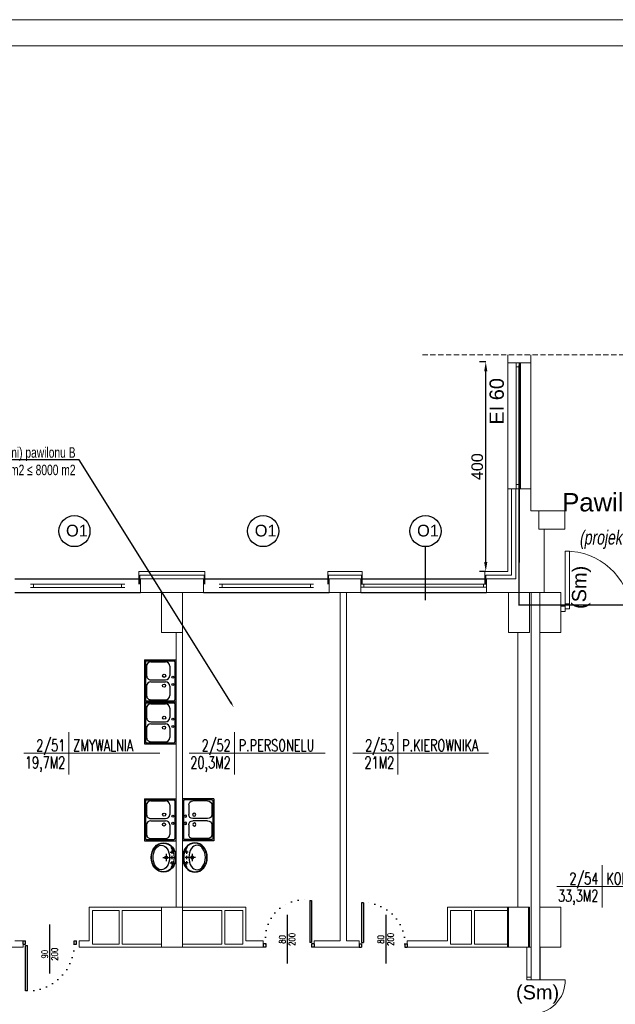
# Model space of a CAD drawing. Header units: millimetres. Extents: x 126553 to 403692, y -95821 to 38049.
# Tile 256 of 256: x 251499 to 252635, y 13247 to 15124. Entities that reach past the tile are written whole.
import ezdxf
from ezdxf import colors
from ezdxf.entities.mleader import LeaderData, LeaderLine
from ezdxf.enums import TextEntityAlignment as Align
from ezdxf.math import Vec2, Vec3

# ---------------------------------------------------------------- set-up
doc = ezdxf.new("R2010")
doc.units = ezdxf.units.MM
for name, pattern in [('ACAD_ISO02W100', [15, 12, -3]), ('DASHED', [15, 10, -5]), ('DOTX2', [12.7, 0, -12.7])]:
    doc.linetypes.add(name, pattern=pattern)
for name, color, linetype in [('1  opis', 9, 'Continuous'), ('WENTYLE_WADLIWE', 1, 'Continuous'), ('WIDOK', 7, 'Continuous')]:
    doc.layers.add(name, color=color, linetype=linetype)
for name, color, linetype, lineweight in [('_(03 CIENKA DASHED)', 7, 'DASHED', 13), ('_(06 GRUBA)', 7, 'Continuous', 40), ('CIENKIE', 7, 'Continuous', 18), ('ekspertyza', 7, 'Continuous', 30), ('ocieplenie', 253, 'BATTING', 18), ('OKNA', 7, 'Continuous', 13), ('opisy', 7, 'Continuous', 18), ('ramki', 250, 'Continuous', 13), ('technologia', 7, 'Continuous', 5), ('WAW_P-POŻ', 10, 'Continuous', 9), ('WAW_ŚLUSARKA ALUMINIOWA OPIS PB', 7, 'Continuous', 9), ('WYMIAR', 7, 'Continuous', 18), ('ŚCIANY GRUBE', 7, 'Continuous', 20)]:
    doc.layers.add(name, color=color, linetype=linetype, lineweight=lineweight)
doc.styles.add('11_RJ', font='arial.ttf')
doc.styles.add('Arial', font='arial.ttf')
doc.styles.add('OPIS', font='romans.shx', dxfattribs={"width": 0.8})
doc.styles.add('ROMANS', font='romans.shx', dxfattribs={"width": 0.7})
doc.styles.add('STYLE1', font='txt', dxfattribs={"width": 0.8})
doc.linetypes.add('BATTING', pattern='A,0.0001,-0.1,[134,LTYPESHP.SHX,S=0.1,R=0,X=-0.1,Y=0],-0.2,[134,LTYPESHP.SHX,S=0.1,R=180,X=0.1,Y=0],-0.1', length=0.4001)
doc.dimstyles.new('100 moje', dxfattribs={"dimtxt": 22, "dimasz": 12, "dimexe": 12, "dimexo": 20, "dimgap": 3, "dimtad": 1, "dimdec": 1, "dimrnd": 0.5, "dimtxsty": 'Standard', "dimblk1": 'ARCHTICK', "dimblk2": 'ARCHTICK', "dimsah": 1, "dimcen": 0.1, "dimdle": 10, "dimclrd": 256, "dimclre": 256, "dimclrt": 256, "dimadec": 0, "dimazin": 0, "dimtfac": 1, "dimtdec": 1, "dimtofl": 0, "dimtmove": 1, "dimatfit": 3, "dimfxl": 12, "dimfxlon": 1, "dimtolj": 1, "dimtzin": 0, "dimarcsym": 0})

# ---------------------------------------------------------------- blocks, each defined once
blk = doc.blocks.new('OKNO')
at = {"layer": 'OKNA'}
for p, q in [((30, 15.9), (210, 15.9)), ((30, 9.9), (210, 9.9)), ((36, 9.9), (36, 15.9)), ((204, 9.9), (204, 15.9))]:
    blk.add_line(p, q, dxfattribs=at)
blk = doc.blocks.new('METKA')
for p, q in [((0, 26.9), (0, -26.9)), ((-57.4, 0), (115.4, 0))]:
    blk.add_line(p, q)
at = {"layer": 'opisy', "style": 'STYLE1', "width": 0.8, "flags": 4}
for tag, p in [('NUMER', (-6.1, 4.5)), ('POWIERZCHNIA', (-6, -24.6))]:
    blk.add_attdef(tag, text='', height=17, dxfattribs=at).set_placement(p, align=Align.RIGHT)
for tag, p in [('NAZWA', (5.3, 4.6)), ('POSADZKA', (5.6, -24.7))]:
    blk.add_attdef(tag, p, '', height=17, dxfattribs=at)
blk = doc.blocks.new('umblcd')
for p, q in [((-13.1, -8), (-6.9, -8)), ((-10, -11.2), (-10, -4.9)), ((-3.1, -8), (3.1, -8)), ((0, -11.2), (0, -4.9)), ((0, -25), (0, -12.3)), ((6.9, -8), (13.1, -8)), ((10, -11.2), (10, -4.9)), ((-6.8, -18.8), (6.9, -18.8))]:
    blk.add_line(p, q)
for centre, radius in [((-10, -8), 1), ((0, -18.8), 2.75), ((0, -18.8), 2.12), ((0, -8), 1), ((10, -8), 1)]:
    blk.add_circle(centre, radius)
for centre, major_axis, ratio in [((0, -23.7), (28, 0), 0.84777), ((0, -28), (23.5, 0), 0.670213)]:
    blk.add_ellipse(centre, major_axis=major_axis, ratio=ratio)
blk.add_ellipse((0, -23.7), major_axis=(27.3, 0), ratio=0.755375, start_param=7.077945, end_param=8.630335)
blk.add_open_spline([(27.3, -23.7), (27.3, -23), (27.3, -22.2), (27, -20.1), (26.8, -18.9), (26, -16.4), (25.4, -15.2), (24.2, -12.9), (23.4, -11.7), (21.7, -9.6), (20.7, -8.6), (18.6, -6.8), (17.5, -5.9), (15, -4.4), (13.7, -3.7), (11, -2.6), (9.6, -2.1), (6.7, -1.3), (5.2, -1), (2.1, -0.7), (0.6, -0.6), (-2.4, -0.7), (-4, -0.9), (-7, -1.4), (-8.4, -1.7), (-11.3, -2.7), (-12.7, -3.2), (-15.3, -4.5), (-16.5, -5.3), (-18.8, -7), (-19.9, -7.9), (-21.9, -9.8), (-22.8, -10.9), (-24.3, -13.1), (-25, -14.3), (-26.1, -16.6), (-26.5, -17.9), (-27.1, -20.4), (-27.3, -21.7), (-27.4, -24.2), (-27.3, -25.5), (-26.9, -28), (-26.6, -29.3), (-25.7, -31.7), (-25.1, -32.9), (-23.8, -35.2), (-23, -36.3), (-21.2, -38.4), (-20.2, -39.4), (-18, -41.2), (-16.8, -42), (-14.3, -43.4), (-13, -44.1), (-10.2, -45.2), (-8.8, -45.6), (-5.9, -46.3), (-4.3, -46.6), (-1.3, -46.8), (0.2, -46.9), (3.3, -46.7), (4.8, -46.5), (7.8, -45.9), (9.2, -45.5), (12, -44.5), (13.4, -43.9), (16, -42.5), (17.2, -41.7), (19.4, -40), (20.5, -39.1), (22.4, -37.1), (23.2, -36), (24.7, -33.7), (25.3, -32.6), (26.3, -30.2), (26.7, -28.9), (27.2, -26.4), (27.3, -25.1), (27.3, -23.8), (27.3, -23.8), (27.3, -23.7)], degree=3, knots=[0, 0, 0, 0, 0.102087, 0.102087, 0.269017, 0.269017, 0.435947, 0.435947, 0.602878, 0.602878, 0.769808, 0.769808, 0.936738, 0.936738, 1.103669, 1.103669, 1.270599, 1.270599, 1.437529, 1.437529, 1.60446, 1.60446, 1.77139, 1.77139, 1.93832, 1.93832, 2.105251, 2.105251, 2.272181, 2.272181, 2.439112, 2.439112, 2.606042, 2.606042, 2.772972, 2.772972, 2.939903, 2.939903, 3.106833, 3.106833, 3.273763, 3.273763, 3.440694, 3.440694, 3.607624, 3.607624, 3.774554, 3.774554, 3.941485, 3.941485, 4.108415, 4.108415, 4.275345, 4.275345, 4.442276, 4.442276, 4.609206, 4.609206, 4.776136, 4.776136, 4.943067, 4.943067, 5.109997, 5.109997, 5.276927, 5.276927, 5.443858, 5.443858, 5.610788, 5.610788, 5.777718, 5.777718, 5.944649, 5.944649, 6.111579, 6.111579, 6.27851, 6.27851, 6.283185, 6.283185, 6.283185, 6.283185])
blk = doc.blocks.new('zl1')
for p, q in [((0, 0), (80, 0)), ((0, -60), (0, 0)), ((80, -60), (80, 0)), ((2, -56), (2, -4)), ((4, -2), (76, -2)), ((12, -12), (30, -12)), ((50, -12), (68, -12)), ((78, -56), (78, -4)), ((4, -48), (4, -20)), ((38, -48), (38, -20)), ((42, -48), (42, -20)), ((76, -48), (76, -20)), ((12, -56), (30, -56)), ((50, -56), (68, -56)), ((0, -60), (80, -60)), ((4, -58), (76, -58))]:
    blk.add_line(p, q)
for centre, radius in [((33.178611, -6.017334), 2), ((46.898765, -6.017334), 2), ((30.353874, -22.445313), 3), ((49.118202, -22.719116), 3)]:
    blk.add_circle(centre, radius)
for centre, radius, start, end in [((4, -4), 2, 90, 180), ((12, -20), 8, 90, 180), ((30, -20), 8, 0, 90), ((50, -20), 8, 90, 180), ((68, -20), 8, 0, 90), ((76, -4), 2, 0, 90), ((4, -56), 2, 180, 270), ((12, -48), 8, 180, 270), ((30, -48), 8, 270, 0), ((50, -48), 8, 180, 270), ((68, -48), 8, 270, 0), ((76, -56), 2, 270, 0)]:
    blk.add_arc(centre, radius, start, end)
blk = doc.blocks.new('o1')
at = {"layer": 'WIDOK'}
blk.add_circle((-85.4, -0.7), 29.7, dxfattribs=at)
at = {"layer": 'opisy', "insert": (-101.5, 11.4), "char_height": 22.4, "width": 15.9, "attachment_point": 1}
blk.add_mtext('{\\fArial|b0|i0|c238|p34;O1}', dxfattribs=at)
blk = doc.blocks.new('A$C121B6CE3')
blk.add_lwpolyline([(0, -20), (0, 20)])
at = {"style": 'OPIS', "width": 0.8}
blk.add_attdef('Szerokość', text='', height=12, rotation=90, dxfattribs=at).set_placement((0, 0), align=Align.BOTTOM_CENTER)
blk.add_attdef('Wysokość', text='', height=12, rotation=90, dxfattribs=at).set_placement((3, 0), align=Align.TOP_CENTER)
blk = doc.blocks.new('A$C11996')
at = {"layer": 'technologia', "lineweight": 5, "ltscale": 0.5}
for p, q in [((105, 212), (105, 204)), ((105, 212), (115, 212)), ((115, 212), (115, 204)), ((0, 204), (110, 204)), ((0, 204), (0, 196)), ((0, 196), (110, 196)), ((100.8, 196), (100.8, 204)), ((114.9, 204), (104.9, 204)), ((104.9, 204), (114.9, 204)), ((105, 204), (115, 204)), ((110, 196), (110, 204)), ((30, 16), (110, 16)), ((30, 16), (30, 8)), ((30, 8), (110, 8)), ((100.8, 8), (100.8, 16)), ((114.9, 0), (104.9, 0)), ((104.9, 0), (114.9, 0)), ((105, 8), (105, 0)), ((105, 8), (115, 8)), ((105, 0), (115, 0)), ((110, 8), (110, 16)), ((115, 8), (115, 0))]:
    blk.add_line(p, q, dxfattribs=at)
for centre, radius, start, end in [((125.7, 203.1), 125.7, 179.6023, 264.5439), ((109.1, -1.5), 79.6, 86.6392, 173.1451)]:
    blk.add_arc(centre, radius, start, end, dxfattribs=at)
blk = doc.blocks.new('*D2536')
at = {"layer": 'Defpoints', "color": 0, "linetype": 'Continuous', "lineweight": 60, "transparency": 16777216}
for p in [(252388, 14471.6), (252399.9, 14471.6), (252394, 14071.7)]:
    blk.add_point(p, dxfattribs=at)
at = {"layer": 'ekspertyza', "linetype": 'Continuous', "lineweight": -2, "transparency": 16777216}
for p, q in [((252388, 14471.6), (252376, 14471.6)), ((252388, 14089.7), (252388, 14453.6)), ((252388, 14071.7), (252376, 14071.7))]:
    blk.add_line(p, q, dxfattribs=at)
at = {"layer": 'ekspertyza', "linetype": 'Continuous', "lineweight": 60, "transparency": 16777216}
for points in [[(252385, 14453.6), (252391, 14453.6), (252388, 14471.6)], [(252385, 14089.7), (252391, 14089.7), (252388, 14071.7)]]:
    blk.add_solid(points, dxfattribs=at)
at = {"layer": 'ekspertyza', "linetype": 'Continuous', "lineweight": 20, "transparency": 16777216, "insert": (252371.8, 14271.6), "char_height": 22, "attachment_point": 5, "rotation": 90, "style": 'Arial'}
blk.add_mtext('\\A1;400', dxfattribs=at)

msp = doc.modelspace()

# ---------------------------------------------------------------- linework, layer by layer
for p, q in [((252052.219, 13444.67092), (252052.219, 13364.53522)), ((252052.219, 13444.67092), (252055.89468, 13444.67092)), ((252055.89468, 13444.5951), (252055.89468, 13364.53522)), ((252154.76395, 13440.43035), (252151.08827, 13440.43035)), ((252151.08827, 13440.35453), (252151.08827, 13364.53522)), ((252154.76395, 13440.43035), (252154.76395, 13364.53522)), ((252009.48927, 13417.52802), (252009.48927, 13324.51091)), ((252197.49368, 13417.52802), (252197.49368, 13324.51091)), ((251556.55465, 13305.78891), (251556.55465, 13398.80601)), ((251505.55465, 13361.53846), (251505.55465, 13367.65846)), ((251505.55465, 13367.65846), (251510.14924, 13367.65846)), ((251510.14924, 13361.53846), (251510.14924, 13367.65846)), ((251602.96005, 13361.53846), (251602.96005, 13367.65846)), ((251602.96005, 13367.65846), (251607.55465, 13367.65846)), ((251607.55465, 13361.53846), (251607.55465, 13367.65846)), ((252055.89468, 13364.53522), (252052.219, 13364.53522)), ((252151.08827, 13364.53522), (252154.76395, 13364.53522)), ((251505.55465, 13361.53846), (251510.14924, 13361.53846)), ((251510.14924, 13272.47915), (251510.14924, 13358.78171)), ((251510.14924, 13358.78171), (251513.82492, 13358.78171)), ((251513.82492, 13272.40333), (251513.82492, 13358.78171)), ((251602.96005, 13361.53846), (251607.55465, 13361.53846)), ((251963.73139, 13361.77846), (251963.73139, 13355.65846)), ((251968.32599, 13361.77846), (251963.73139, 13361.77846)), ((251968.32599, 13355.65846), (251963.73139, 13355.65846)), ((251968.32599, 13361.77846), (251968.32599, 13355.65846)), ((252060.48927, 13361.77846), (252055.89468, 13361.77846)), ((252055.89468, 13361.77846), (252055.89468, 13355.65846)), ((252060.48927, 13355.65846), (252055.89468, 13355.65846)), ((252060.48927, 13361.77846), (252060.48927, 13355.65846)), ((252146.49368, 13361.77846), (252146.49368, 13355.65846)), ((252146.49368, 13361.77846), (252151.08827, 13361.77846)), ((252146.49368, 13355.65846), (252151.08827, 13355.65846)), ((252151.08827, 13361.77846), (252151.08827, 13355.65846)), ((252233.41088, 13361.77846), (252233.41088, 13355.65846)), ((252233.41088, 13361.77846), (252238.00547, 13361.77846)), ((252233.41088, 13355.65846), (252238.00547, 13355.65846)), ((252238.00547, 13361.77846), (252238.00547, 13355.65846)), ((251513.82492, 13272.40333), (251510.14924, 13272.40333))]:
    msp.add_line(p, q)
at = {"linetype": 'DOTX2', "extrusion": (0, 0, -1)}
for centre, major_axis, ratio, start_param, end_param in [((252052.219, 13361.77846), (63.02806, -63.02806), 0.8862947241, 2.2959876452, 4.027946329), ((251513.82492, 13361.53846), (-63.02806, 63.02806), 1, 2.3561944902, 3.9682396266)]:
    msp.add_ellipse(centre, major_axis=major_axis, ratio=ratio, start_param=start_param, end_param=end_param, dxfattribs=at)
at = {"linetype": 'DOTX2'}
msp.add_ellipse((252154.76395, 13361.77846), major_axis=(55.86144, 55.86144), ratio=1, start_param=5.4977871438, end_param=7.1098322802, dxfattribs=at)
at = {"layer": '_(03 CIENKA DASHED)'}
msp.add_line((252267.24264, 14485.0928), (254384.10068, 14485.0928), dxfattribs=at)
at = {"layer": 'ocieplenie'}
for p, q in [((252429.98927, 14229.70563), (252429.98927, 14071.65846)), ((251726.48927, 14071.65846), (251852.48927, 14071.65846)), ((251726.48927, 14071.65846), (251726.48927, 14047.56639)), ((251852.48927, 14047.56639), (251852.48927, 14071.65846)), ((252086.48927, 14071.65846), (252152.48927, 14071.65846)), ((252086.48927, 14071.65846), (252086.48927, 14047.56639)), ((252152.48927, 14047.56639), (252152.48927, 14071.65846)), ((252386.48927, 14071.65846), (252386.48927, 14047.56639)), ((252386.48927, 14071.65846), (252429.98927, 14071.65846))]:
    msp.add_line(p, q, dxfattribs=at)
at = {"layer": 'ocieplenie', "linetype": 'BATTING', "ltscale": 0.65}
for p, q in [((252436.98927, 14229.70563), (252436.98927, 14064.65846)), ((251727.98927, 14064.65846), (251850.98927, 14064.65846)), ((252087.98927, 14064.65846), (252150.98927, 14064.65846)), ((252387.98927, 14064.65846), (252436.98927, 14064.65846))]:
    msp.add_line(p, q, dxfattribs=at)
at = {"layer": 'ocieplenie', "linetype": 'BATTING', "ltscale": 0.15}
for p, q in [((251727.98927, 14064.65846), (251727.98927, 14047.56639)), ((251850.98927, 14047.56639), (251850.98927, 14064.65846)), ((252087.98927, 14064.65846), (252087.98927, 14047.56639)), ((252150.98927, 14047.56639), (252150.98927, 14064.65846)), ((252387.98927, 14064.65846), (252387.98927, 14047.56639))]:
    msp.add_line(p, q, dxfattribs=at)
at = {"layer": 'OKNA'}
for p, q in [((252149.48927, 14047.75054), (252389.48927, 14047.75054)), ((252149.48927, 14041.75054), (252389.48927, 14041.75054)), ((252155.48927, 14047.75054), (252155.48927, 14041.75054)), ((252383.48927, 14047.75054), (252383.48927, 14041.75054))]:
    msp.add_line(p, q, dxfattribs=at)
at = {"layer": 'opisy', "color": 7}
msp.add_lwpolyline([(252466.68927, 13293.40228), (252474.48927, 13293.40228), (252474.48927, 13298.44), (252466.68927, 13298.44)], close=True, dxfattribs=at)
msp.add_lwpolyline([(252474.48927, 13293.40228), (252539.48927, 13293.40228)], dxfattribs=at)
msp.add_arc((252475.8047, 13292.08685), 63.69815, 268.81669913, 1.18330087, dxfattribs=at)
at = {"layer": 'ramki', "color": 0, "ltscale": 0.6}
for points in [[(246822.07419, 15123.67677), (259725.78952, 15123.67677), (259725.78952, 10923.67677), (246822.07419, 10923.67677)], [(247022.07419, 15073.67677), (259675.78952, 15073.67677), (259675.78952, 10973.67677), (247022.07419, 10973.67677)]]:
    msp.add_lwpolyline(points, close=True, dxfattribs=at)
at = {"layer": 'WAW_P-POŻ', "color": 1, "linetype": 'ACAD_ISO02W100', "ltscale": 2, "true_color": 0xff0000, "const_width": 3}
msp.add_lwpolyline([(252451.98927, 14469.70563), (252451.48927, 14057.70563), (252451.48927, 14007.89563), (252815.48927, 14007.89563), (252815.48927, 14062.99116), (254186.98927, 14062.99116), (254186.98927, 14471.6634)], dxfattribs=at)
at = {"layer": 'WIDOK'}
for p, q in [((252273.35143, 14016.91035), (252273.35143, 14118.53231)), ((251489.48927, 14057.65846), (251729.48927, 14057.65846)), ((251849.48927, 14057.65846), (252089.48927, 14057.65846)), ((252149.48927, 14057.65846), (252389.48927, 14057.65846)), ((251489.48927, 14031.65846), (251729.48927, 14031.65846)), ((251849.48927, 14031.65846), (252089.48927, 14031.65846)), ((252149.48927, 14031.65846), (252389.48927, 14031.65846)), ((252491.48927, 13355.70563), (252491.48927, 13293.40228))]:
    msp.add_line(p, q, dxfattribs=at)
at = {"layer": 'ŚCIANY GRUBE'}
for p, q in [((252429.98927, 14485.0928), (252429.98927, 14469.70563)), ((252429.98927, 14485.0928), (252429.98927, 14469.70563)), ((252473.98927, 14485.0928), (252473.98927, 14469.70563)), ((252473.98927, 14485.0928), (252473.98927, 14469.70563)), ((252429.98927, 14469.70563), (252473.98927, 14469.70563)), ((252429.98927, 14469.70563), (252429.98927, 14229.70563)), ((252445.98927, 14469.70563), (252445.98927, 14229.70563)), ((252453.98927, 14461.70563), (252445.98927, 14461.70563)), ((252453.98927, 14469.70563), (252453.98927, 14229.70563)), ((252473.98927, 14469.70563), (252473.98927, 14229.70563)), ((252429.98927, 14229.70563), (252473.98927, 14229.70563)), ((252445.27602, 14229.70563), (252445.27602, 14057.65846)), ((252453.98927, 14237.70563), (252445.98927, 14237.70563)), ((252473.98927, 14229.70563), (252473.98927, 14187.20563)), ((252488.98927, 14187.20563), (252473.98927, 14187.20563)), ((252499.48927, 14152.20563), (252499.48927, 14031.70563)), ((251729.48927, 14057.65846), (251729.48927, 14031.65846)), ((251849.48927, 14057.65846), (251729.48927, 14057.65846)), ((251849.48927, 14057.65846), (251849.48927, 14031.65846)), ((252089.48927, 14057.65846), (252089.48927, 14031.65846)), ((252149.48927, 14057.65846), (252089.48927, 14057.65846)), ((252149.48927, 14057.65846), (252149.48927, 14031.65846)), ((252389.48927, 14057.65846), (252389.48927, 14031.65846)), ((252445.27602, 14057.65846), (252389.48927, 14057.65846)), ((251849.48927, 14031.65846), (251729.48927, 14031.65846)), ((252149.48927, 14031.65846), (252089.48927, 14031.65846)), ((252110.48927, 13367.65846), (252110.48927, 14031.65846)), ((252122.48927, 13367.65846), (252122.48927, 14031.65846)), ((252431.48927, 14031.70563), (252389.48927, 14031.65846)), ((252491.48927, 14031.70563), (252471.48927, 14031.70563)), ((252474.48927, 13355.65846), (252474.48927, 14031.70563)), ((251797.48927, 13431.65846), (251797.48927, 13955.65846)), ((251809.48927, 13431.65846), (251809.48927, 13955.65846)), ((252449.48927, 13431.65986), (252449.48927, 13955.65846)), ((252491.48927, 13355.70563), (252491.48927, 13955.70563)), ((251631.77673, 13431.65846), (251769.48927, 13431.65846)), ((251631.77673, 13367.65846), (251631.77673, 13431.65846)), ((251637.77673, 13425.65846), (251688.48927, 13425.65846)), ((251637.77673, 13361.65846), (251637.77673, 13425.65846)), ((251688.48927, 13361.65846), (251688.48927, 13425.65846)), ((251694.48927, 13425.65846), (251769.48927, 13425.65846)), ((251694.48927, 13361.65846), (251694.48927, 13425.65846)), ((251930.48927, 13431.65846), (251809.48927, 13431.65846)), ((251884.48927, 13425.65846), (251809.48927, 13425.65846)), ((251884.48927, 13361.65846), (251884.48927, 13425.65846)), ((251924.48927, 13425.65846), (251890.48927, 13425.65846)), ((251890.48927, 13361.65846), (251890.48927, 13425.65846)), ((251924.48927, 13361.65846), (251924.48927, 13425.65846)), ((251930.48927, 13367.65846), (251930.48927, 13431.65846)), ((252314.84554, 13367.65846), (252314.84554, 13431.65846)), ((252429.48927, 13431.65846), (252314.84554, 13431.65846)), ((252320.84554, 13361.65846), (252320.84554, 13425.65846)), ((252360.84554, 13425.65846), (252320.84554, 13425.65846)), ((252366.84554, 13431.65846), (252360.84554, 13431.65846)), ((252360.84554, 13361.65846), (252360.84554, 13425.65846)), ((252366.84554, 13361.65846), (252366.84554, 13425.65846)), ((252429.48927, 13425.65846), (252366.84554, 13425.65846)), ((251489.48927, 13367.65846), (251505.55465, 13367.65846)), ((251505.55465, 13367.65846), (251505.55465, 13355.65846)), ((251612.55465, 13355.65846), (251612.55465, 13367.65846)), ((251612.55465, 13367.65846), (251631.77673, 13367.65846)), ((251963.73139, 13367.65846), (251930.48927, 13367.65846)), ((251963.73139, 13355.65846), (251963.73139, 13367.65846)), ((252060.48927, 13355.65846), (252060.48927, 13367.65846)), ((252110.48927, 13367.65846), (252060.48927, 13367.65846)), ((252146.85758, 13367.65846), (252122.48927, 13367.65846)), ((252146.49368, 13355.65846), (252146.49368, 13367.65846)), ((252238.00547, 13355.65846), (252238.00547, 13367.65846)), ((252314.84554, 13367.65846), (252238.00547, 13367.65846)), ((251477.48927, 13355.65846), (251505.55465, 13355.65846)), ((251612.55465, 13355.65846), (251769.48927, 13355.65846)), ((251637.77673, 13361.65846), (251688.48927, 13361.65846)), ((251694.48927, 13361.65846), (251769.48927, 13361.65846)), ((251809.48927, 13361.65846), (251884.48927, 13361.65846)), ((251963.73139, 13355.65846), (251809.48927, 13355.65846)), ((251890.48927, 13361.65846), (251924.48927, 13361.65846)), ((252146.49368, 13355.65846), (252060.48927, 13355.65846)), ((252429.48927, 13355.65846), (252238.00547, 13355.65846)), ((252360.84554, 13361.65846), (252320.84554, 13361.65846)), ((252429.48927, 13361.65846), (252366.84554, 13361.65846)), ((252466.68927, 13298.44), (252466.68927, 13355.70563)), ((252469.48927, 13355.65846), (252474.48927, 13355.65846)), ((252474.48927, 13355.65846), (252474.48927, 13293.40228))]:
    msp.add_line(p, q, dxfattribs=at)
for points in [[(252538.98927, 14152.20563), (252538.98927, 14187.20563), (252488.98927, 14187.20563), (252488.98927, 14152.20563)], [(252538.98927, 14152.20563), (252538.98927, 14187.20563), (252488.98927, 14187.20563), (252488.98927, 14152.20563)], [(251769.48927, 13955.65846), (251809.48927, 13955.65846), (251809.48927, 14031.65846), (251769.48927, 14031.65846)], [(252471.48927, 13955.70563), (252431.48927, 13955.70563), (252431.48927, 14031.70563), (252471.48927, 14031.70563)], [(252531.48927, 13955.70563), (252491.48927, 13955.70563), (252491.48927, 14031.70563), (252531.48927, 14031.70563)], [(251769.48927, 13355.65846), (251809.48927, 13355.65846), (251809.48927, 13431.65846), (251769.48927, 13431.65846)], [(252429.48927, 13355.65846), (252469.48927, 13355.65846), (252469.48927, 13431.65846), (252429.48927, 13431.65846)], [(252471.48927, 13355.70563), (252431.48927, 13355.70563), (252431.48927, 13431.70563), (252471.48927, 13431.70563)], [(252531.48927, 13355.70563), (252491.48927, 13355.70563), (252491.48927, 13431.70563), (252531.48927, 13431.70563)]]:
    msp.add_lwpolyline(points, close=True, dxfattribs=at)

# ---------------------------------------------------------------- block references
at = {"layer": 'CIENKIE'}
ref = msp.add_blockref('METKA', (251592.98806, 13725.30741), dxfattribs=dict(at, xscale=1.5, yscale=1.5, zscale=1.5))
ref.add_attrib('RODZAJ_POMIESCZENIA', 'ZMYWALNIA', (251601.20178, 13729.09144), dxfattribs={"layer": '0', "height": 22.5, "style": 'ROMANS', "width": 0.7})
ref.add_attrib('POWIERZCHNIA', '19,7M2', dxfattribs={"layer": '0', "height": 22.5, "style": 'ROMANS', "width": 0.7}).set_placement((251585.98665, 13696.39922), align=Align.RIGHT)
ref.add_attrib('NUMER', '2/51', dxfattribs={"layer": '0', "height": 22.5, "style": 'ROMANS', "width": 0.7}).set_placement((251585.98665, 13729.09144), align=Align.RIGHT)
ref = msp.add_blockref('METKA', (251908.46016, 13725.30741), dxfattribs=dict(at, xscale=1.5, yscale=1.5, zscale=1.5))
ref.add_attrib('RODZAJ_POMIESCZENIA', 'P.PERSONELU', (251916.67388, 13729.09144), dxfattribs={"layer": '0', "height": 22.5, "style": 'ROMANS', "width": 0.7})
ref.add_attrib('POWIERZCHNIA', '20,3M2', dxfattribs={"layer": '0', "height": 22.5, "style": 'ROMANS', "width": 0.7}).set_placement((251901.45875, 13696.39922), align=Align.RIGHT)
ref.add_attrib('NUMER', '2/52', dxfattribs={"layer": '0', "height": 22.5, "style": 'ROMANS', "width": 0.7}).set_placement((251901.45875, 13729.09144), align=Align.RIGHT)
ref = msp.add_blockref('METKA', (252220.31543, 13725.30741), dxfattribs=dict(at, xscale=1.5, yscale=1.5, zscale=1.5))
ref.add_attrib('RODZAJ_POMIESCZENIA', 'P.KIEROWNIKA', (252228.52915, 13729.09144), dxfattribs={"layer": '0', "height": 22.5, "style": 'ROMANS', "width": 0.7})
ref.add_attrib('POWIERZCHNIA', '21M2', dxfattribs={"layer": '0', "height": 22.5, "style": 'ROMANS', "width": 0.7}).set_placement((252213.31402, 13696.39922), align=Align.RIGHT)
ref.add_attrib('NUMER', '2/53', dxfattribs={"layer": '0', "height": 22.5, "style": 'ROMANS', "width": 0.7}).set_placement((252213.31402, 13729.09144), align=Align.RIGHT)
ref = msp.add_blockref('METKA', (252609.8175, 13471.42167), dxfattribs=dict(at, xscale=1.5, yscale=1.5, zscale=1.5))
ref.add_attrib('RODZAJ_POMIESCZENIA', 'KORYTARZ', (252618.03122, 13475.20571), dxfattribs={"layer": '0', "height": 22.5, "style": 'ROMANS', "width": 0.7})
ref.add_attrib('POWIERZCHNIA', '33,3M2', dxfattribs={"layer": '0', "height": 22.5, "style": 'ROMANS', "width": 0.7}).set_placement((252602.81609, 13442.51349), align=Align.RIGHT)
ref.add_attrib('NUMER', '2/54', dxfattribs={"layer": '0', "height": 22.5, "style": 'ROMANS', "width": 0.7}).set_placement((252602.81609, 13475.20571), align=Align.RIGHT)
at = {"layer": 'technologia', "ltscale": 0.5, "xscale": -1, "rotation": 90}
msp.add_blockref('A$C11996', (252743.48927, 14110.70865), dxfattribs=at)
at = {"layer": 'WAW_ŚLUSARKA ALUMINIOWA OPIS PB', "color": 7}
ref = msp.add_blockref('A$C121B6CE3', (252009.48927, 13370.47603), dxfattribs=dict(at, xscale=-1, rotation=180))
ref.add_attrib('Szerokość', '80', dxfattribs={"layer": '0', "color": 7, "height": 12, "rotation": 90, "style": 'OPIS', "width": 0.8}).set_placement((252009.48927, 13370.47603), align=Align.BOTTOM_CENTER)
ref.add_attrib('Wysokość', '200', dxfattribs={"layer": '0', "color": 7, "height": 12, "rotation": 90, "style": 'OPIS', "width": 0.8}).set_placement((252012.48927, 13370.47603), align=Align.TOP_CENTER)
ref = msp.add_blockref('A$C121B6CE3', (252197.49368, 13370.47603), dxfattribs=dict(at, xscale=-1, rotation=180))
ref.add_attrib('Szerokość', '80', dxfattribs={"layer": '0', "color": 7, "height": 12, "rotation": 90, "style": 'OPIS', "width": 0.8}).set_placement((252197.49368, 13370.47603), align=Align.BOTTOM_CENTER)
ref.add_attrib('Wysokość', '200', dxfattribs={"layer": '0', "color": 7, "height": 12, "rotation": 90, "style": 'OPIS', "width": 0.8}).set_placement((252200.49368, 13370.47603), align=Align.TOP_CENTER)
ref = msp.add_blockref('A$C121B6CE3', (251556.55465, 13342.32086), dxfattribs=dict(at, xscale=-1, rotation=180))
ref.add_attrib('Szerokość', '90', dxfattribs={"layer": '0', "color": 7, "height": 12, "rotation": 90, "style": 'OPIS', "width": 0.8}).set_placement((251556.55465, 13342.32086), align=Align.BOTTOM_CENTER)
ref.add_attrib('Wysokość', '200', dxfattribs={"layer": '0', "color": 7, "height": 12, "rotation": 90, "style": 'OPIS', "width": 0.8}).set_placement((251559.55465, 13342.32086), align=Align.TOP_CENTER)
at = {"layer": 'WIDOK'}
for p in [(251688.84846, 14149.57967), (252048.84846, 14149.57967), (252358.48933, 14149.57967)]:
    msp.add_blockref('o1', p, dxfattribs=at)
at = {"layer": 'WIDOK', "rotation": 270}
for name, p in [('zl1', (251797.13005, 13903.41677)), ('zl1', (251797.13005, 13823.41677)), ('zl1', (251797.13005, 13638.7253)), ('umblcd', (251797.13005, 13526.67195))]:
    msp.add_blockref(name, p, dxfattribs=at)
at = {"layer": 'WIDOK', "xscale": -1, "rotation": 90}
for name, p in [('zl1', (251809.48927, 13638.7253)), ('umblcd', (251809.48927, 13526.67195))]:
    msp.add_blockref(name, p, dxfattribs=at)
at = {"layer": 'ŚCIANY GRUBE'}
for p in [(251489.48927, 14031.65846), (251849.48927, 14031.65846)]:
    msp.add_blockref('OKNO', p, dxfattribs=at)

# ---------------------------------------------------------------- texts
at = {"layer": 'WENTYLE_WADLIWE', "color": 1, "true_color": 0xff0000, "style": 'Arial', "oblique": 9, "width": 0.7}
msp.add_text('(projektowane)', height=27.2, dxfattribs=at).set_placement((252566.39769, 14123.05918))
at = {"layer": 'WENTYLE_WADLIWE', "color": 1, "true_color": 0xff0000, "char_height": 27.2, "width": 910.3121725, "attachment_point": 1}
for s, insert, rotation, style in [('EI 60', (252395.26483, 14351.82312), 90, 'Arial'), ('       {\\C5;(Sm)}', (252550.93911, 13926.76593), 89.13547848, '11_RJ')]:
    msp.add_mtext(s, dxfattribs=dict(at, insert=insert, rotation=rotation, style=style))
at = {"layer": 'WENTYLE_WADLIWE', "color": 1, "true_color": 0xff0000, "insert": (252371.81071, 13283.4136), "char_height": 27.2, "width": 910.3121725, "attachment_point": 1, "style": '11_RJ'}
msp.add_mtext('       {\\C5;(Sm)}', dxfattribs=at)
at = {"layer": 'WYMIAR', "color": 5, "insert": (252533.93014, 14221.30008), "char_height": 35, "width": 445.967337, "attachment_point": 1}
msp.add_mtext('{\\fArial|b0|i0|c238|p34;Pawilon E}', dxfattribs=at)

# ---------------------------------------------------------------- dimensions: what is measured, and where the dimension line sits
at = {"layer": 'ekspertyza', "color": 7, "linetype": 'Continuous', "lineweight": 20}
dim = msp.add_linear_dim(base=(252388.03756, 14471.61624), p1=(252394.03818, 14071.65846), p2=(252399.85005, 14471.61624), angle=90, dimstyle='100 moje', override={"dimasz": 18, "dimgap": 5, "dimtxsty": 'Arial'}, dxfattribs=at)
dim.commit()
dim.dimension.update_dxf_attribs({"geometry": '*D2536', "text_midpoint": (252371.80495, 14271.63735)})

# ---------------------------------------------------------------- leaders
at = {"layer": '1  opis', "color": 1, "lineweight": -3}
ml = msp.add_multileader_mtext('Standard', dxfattribs=at)
ml.set_content('{\\f@Arial Unicode MS|b0|i0|c238|p34;Strefa pożarowa 2/B (ZL III)część parteru + Ip.+ lewa strona II p. (+klatki K5, K6 i K7 z windami) pawilonu B \\P4636,10 m2 \\f@Arial Unicode MS|b0|i0|c0|p34;≤\\f@Arial Unicode MS|b0|i0|c238|p34; 8000 m2}', color=1, style='ROMANS')
ml.set_leader_properties()
ml.build(insert=Vec2(0, 0))
ml.multileader.update_dxf_attribs({"text_right_attachment_type": 6, "dogleg_length": 0.36, "arrow_head_size": 12, "scale": 3})
ctx = ml.context
ctx.base_point, ctx.scale, ctx.char_height, ctx.arrow_head_size, ctx.landing_gap_size, ctx.plane_origin = Vec3(250626.34558, 14296.7678), 3, 20, 12, 6, Vec3(251907.30993, 13813.10085)
ctx.right_attachment, ctx.text_align_type = 6, 2
notes = []
notes.append((ctx, [(0, (1, 1, 0), (251612.65478, 14284.79645), (-1, 0), 1.08, [(0, [(251907.30993, 13813.10085)], 0, [])])]))
ctx.mtext.insert, ctx.mtext.alignment, ctx.mtext.flow_direction = Vec3(251605.57478, 14308.73915), 3, 5
at = {"layer": '_(06 GRUBA)', "color": 5, "lineweight": -3}
ml = msp.add_multileader_mtext('Standard', dxfattribs=at)
ml.set_content('drzwi do wymiany na dymoszczelne (Sm) o szerokości skrzydła nieblokowanego minimum 0,9 m', color=5, style='ROMANS')
ml.set_leader_properties()
ml.build(insert=Vec2(0, 0))
ml.multileader.update_dxf_attribs({"text_right_attachment_type": 6, "dogleg_length": 0.36, "arrow_head_size": 12, "scale": 3})
ctx = ml.context
ctx.base_point, ctx.scale, ctx.char_height, ctx.arrow_head_size, ctx.landing_gap_size, ctx.plane_origin = Vec3(253093.87987, 11280.25156), 3, 25, 12, 6, Vec3(253380.36664, 12483.37804)
ctx.right_attachment = 6
notes.append((ctx, [(1, (1, 1, 0), (254441.95987, 11263.58489), (-1, 0), 1.08, [(6, [(252487.50111, 13218.07635), (250937.94991, 13027.15019), (250069.98258, 12950.6565), (249948.31564, 12301.33346)], 0, []), (3, [(254357.07558, 12978.9547), (256849.51364, 12963.07499), (256808.25735, 13499.76028)], 0, [])])]))
ctx.mtext.insert, ctx.mtext.flow_direction = Vec3(253099.87987, 11296.91823), 5
for ctx, leaders in notes:
    for number, flags, end, landing, length, lines in leaders:
        leader = LeaderData()
        leader.index, (leader.has_last_leader_line, leader.has_dogleg_vector, leader.attachment_direction) = number, flags
        leader.last_leader_point, leader.dogleg_vector, leader.dogleg_length = Vec3(end), Vec3(landing), length
        for number, points, colour, breaks in lines:
            line = LeaderLine()
            line.index, line.vertices, line.color, line.breaks = number, Vec3.list(points), colors.encode_raw_color(colour), breaks
            leader.lines.append(line)
        ctx.leaders.append(leader)

doc.saveas('drawing.dxf')
